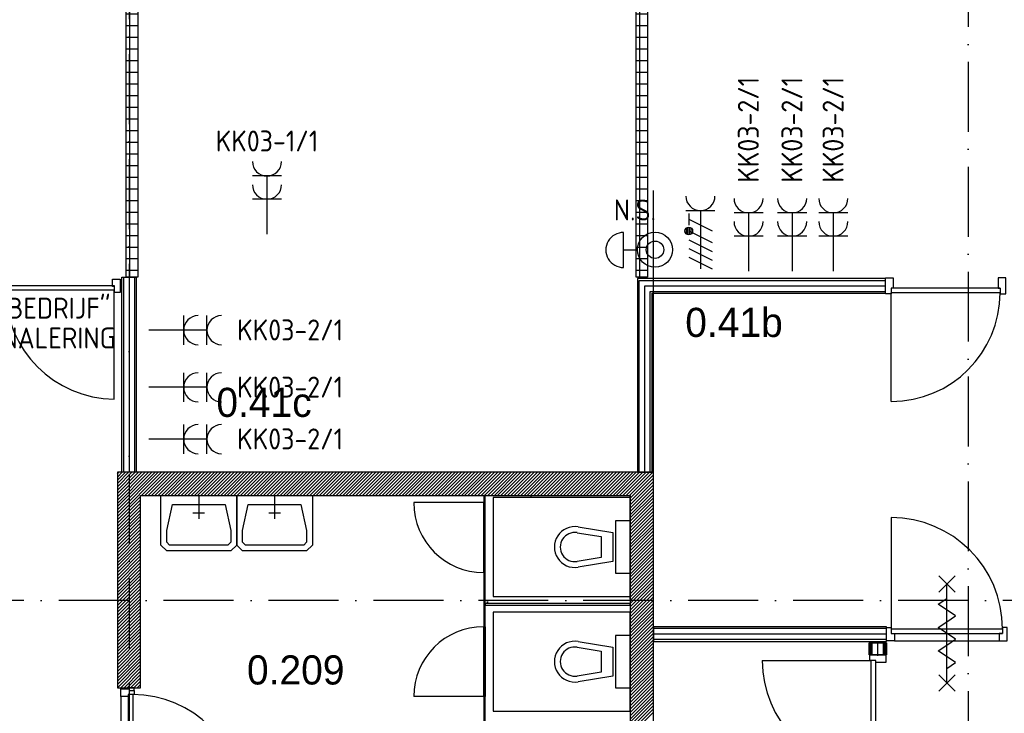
# Model space of a CAD drawing. Header units: millimetres. Extents: x -6587 to 112885, y 244 to 84344.
# Tile 41 of 47: x 66955 to 75403, y 49600 to 55554. Entities that reach past the tile are written whole.
import ezdxf
from ezdxf.enums import TextEntityAlignment as Align

# ---------------------------------------------------------------- set-up
doc = ezdxf.new("R2010")
doc.units = ezdxf.units.MM
doc.header["$LTSCALE"] = 100
doc.linetypes.add('DASHDOT', pattern=[9, 6, -1.5, 0, -1.5])
doc.layers.get('0').update_dxf_attribs({"linetype": 'CONTINUOUS'})
for name, color, linetype in [('AL$7----_STRAMIEN', 1, 'DASHDOT'), ('AL22----_BINNENWAND', 7, 'CONTINUOUS'), ('BOUW', 8, 'CONTINUOUS'), ('EB62203-_ATTRIB', 2, 'CONTINUOUS'), ('EB62208-_ATTRIB', 2, 'CONTINUOUS'), ('EB63103-_ATTRIB', 2, 'CONTINUOUS'), ('EB6331--_ATTRIB', 2, 'CONTINUOUS'), ('EB6441--_ATTRIB', 2, 'CONTINUOUS'), ('EL62203-_KRACHT-WCD230', 3, 'CONTINUOUS'), ('EL62208-_KRACHT-WCD400', 3, 'CONTINUOUS'), ('EL63103-_LICHT-WCD230V', 3, 'CONTINUOUS'), ('EL6331--_BELET230V', 3, 'CONTINUOUS'), ('EL6441--_DATACOM', 3, 'CONTINUOUS')]:
    doc.layers.add(name, color=color, linetype=linetype)
doc.styles.add('1_8', font='iso', dxfattribs={"width": 0.7, "height": 1.8})
doc.styles.add('BURO-025', font='BUROFONT.shx', dxfattribs={"height": 250})
doc.styles.add('NORATT', font='isocp.shx')

# ---------------------------------------------------------------- blocks, each defined once
blk = doc.blocks.new('ES081001')
for p, q in [((1.061, -1.061), (-1.061, 1.061)), ((-1.061, -1.061), (1.061, 1.061))]:
    blk.add_line(p, q)
blk.add_circle((0, 0), 1.5)
at = {"color": 2, "style": '1_8', "flags": 8}
for tag, p in [('NUMMER', (0, 5.5)), ('CODE', (0, 3))]:
    blk.add_attdef(tag, text='', height=1.8, dxfattribs=at).set_placement(p, align=Align.MIDDLE)
at = {"style": '1_8', "flags": 8}
blk.add_attdef('M_CODE', text='', height=1.8, dxfattribs=at).set_placement((0, 0), align=Align.MIDDLE_CENTER)
blk = doc.blocks.new('ES2W4A')
at = {"color": 0, "ltscale": 0.5}
for p, q in [((-1.25, 2), (1.25, 2)), ((0, 2), (0, -3))]:
    blk.add_line(p, q, dxfattribs=at)
at = {"color": 0}
for p, q in [((-1.25, 2), (1.25, 2)), ((0, 2), (0, -3))]:
    blk.add_line(p, q, dxfattribs=at)
at = {"color": 1, "ltscale": 0.5}
for p, q in [((-1, 1.75), (-1, 0.75)), ((-1, 1.25), (1, 0.25)), ((-1.2, -0.017), (-1.2, 0.517)), ((-1.067, -0.077), (-1.067, 0.577)), ((-1, 0.25), (1, -0.75)), ((-0.933, -0.077), (-0.933, 0.577)), ((-0.8, -0.017), (-0.8, 0.517)), ((-1, -0.5), (1, -1.5)), ((-1, -1.25), (1, -2.25)), ((-1, -2), (1, -3))]:
    blk.add_line(p, q, dxfattribs=at)
at = {"color": 1}
for p, q in [((-1, 1.75), (-1, 0.75)), ((-1, 1.25), (1, 0.25)), ((-1.2, -0.017), (-1.2, 0.517)), ((-1.067, -0.077), (-1.067, 0.577)), ((-1, 0.25), (1, -0.75)), ((-0.933, -0.077), (-0.933, 0.577)), ((-0.8, -0.017), (-0.8, 0.517)), ((-1, -0.5), (1, -1.5)), ((-1, -1.25), (1, -2.25)), ((-1, -2), (1, -3))]:
    blk.add_line(p, q, dxfattribs=at)
at = {"color": 1, "ltscale": 0.5}
blk.add_circle((-1, 0.25), 0.333, dxfattribs=at)
at = {"color": 1}
blk.add_circle((-1, 0.25), 0.333, dxfattribs=at)
at = {"color": 0, "ltscale": 0.5}
blk.add_arc((0, 3.25), 1.25, 180, 0, dxfattribs=at)
at = {"color": 0}
blk.add_arc((0, 3.25), 1.25, 180, 0, dxfattribs=at)
at = {"ltscale": 0.5, "style": 'NORATT'}
for tag, flags, p in [('VERMOGEN', 9, (-3.75, 4.25)), ('GROEP', 8, (1.25, 4.25)), ('DOEL', 8, (-1.25, 4.25)), ('KAST', 9, (3.75, 4.25)), ('TAL', 8, (-3.75, 4.25))]:
    blk.add_attdef(tag, text='', height=1.8, rotation=90, dxfattribs=dict(at, flags=flags)).set_placement(p, align=Align.MIDDLE_LEFT)
at = {"style": '1_8'}
for tag, flags, p in [('VERMOGEN', 9, (-3.75, 4.25)), ('GROEP', 8, (1.25, 4.25)), ('DOEL', 8, (-1.25, 4.25)), ('KAST', 9, (3.75, 4.25)), ('TAL', 8, (-3.75, 4.25))]:
    blk.add_attdef(tag, text='', height=1.8, rotation=90, dxfattribs=dict(at, flags=flags)).set_placement(p, align=Align.MIDDLE_LEFT)
at = {"color": 0, "ltscale": 0.5, "style": 'NORATT', "width": 0.7, "flags": 8}
blk.add_attdef('SCHAK', text='', height=1.8, rotation=90, dxfattribs=at).set_placement((3.75, 4.25), align=Align.MIDDLE_LEFT)
at = {"color": 0, "style": '1_8', "width": 0.7, "flags": 8}
blk.add_attdef('SCHAK', text='', height=1.8, rotation=90, dxfattribs=at).set_placement((3.75, 4.25), align=Align.MIDDLE_LEFT)
at = {"ltscale": 0.5, "style": 'NORATT', "flags": 9}
blk.add_attdef('GELIJK', text='', height=1.8, rotation=90, dxfattribs=at).set_placement((5, 5), align=Align.MIDDLE_CENTER)
at = {"style": '1_8', "flags": 9}
blk.add_attdef('GELIJK', text='', height=1.8, rotation=90, dxfattribs=at).set_placement((5, 5), align=Align.MIDDLE_CENTER)
at = {"ltscale": 0.5, "style": 'NORATT', "flags": 9}
blk.add_attdef('M_CODE', text='', height=1.8, dxfattribs=at).set_placement((0, 0), align=Align.MIDDLE_CENTER)
at = {"style": '1_8', "flags": 9}
blk.add_attdef('M_CODE', text='', height=1.8, dxfattribs=at).set_placement((0, 0), align=Align.MIDDLE_CENTER)
blk = doc.blocks.new('ES111454')
for p, q in [((-1.51, 2.61), (1.49, 2.61)), ((-0.01, 2.61), (-0.01, 1.44))]:
    blk.add_line(p, q)
for radius in [1.5, 0.75]:
    blk.add_circle((0.01, -0.08), radius)
blk.add_arc((-0.01, 2.64), 1.5, 358.85401, 181.14599)
at = {"style": '1_8'}
for tag, flags, p in [('NUMMER', 8, (0.01, 5.42)), ('CODE', 8, (0.01, 2.92)), ('M_CODE', 9, (0.01, -0.08))]:
    blk.add_attdef(tag, text='', height=2, dxfattribs=dict(at, flags=flags)).set_placement(p, align=Align.MIDDLE)
blk = doc.blocks.new('ES3W2A')
at = {"ltscale": 0.5}
for p, q in [((1.25, 2), (-1.25, 2)), ((0, 2), (0, -3)), ((1.25, 0), (-1.25, 0))]:
    blk.add_line(p, q, dxfattribs=at)
for centre in [(0, 3.25), (0, 1.25)]:
    blk.add_arc(centre, 1.25, 180, 0, dxfattribs=at)
at = {"ltscale": 0.5, "style": '1_8'}
for tag, flags, p in [('VERMOGEN', 9, (-2.5, 5)), ('GROEP', 8, (0, 5)), ('SCHAK', 8, (2.5, 5)), ('GELIJK', 9, (5, 5)), ('KAST', 9, (7, 5)), ('TAL', 8, (2.5, 5))]:
    blk.add_attdef(tag, text='', height=1.8, rotation=90, dxfattribs=dict(at, flags=flags)).set_placement(p, align=Align.MIDDLE_CENTER)
at = {"ltscale": 0.5, "style": '1_8', "width": 0.7, "flags": 8}
blk.add_attdef('DOEL', text='', height=1.8, rotation=90, dxfattribs=at).set_placement((-2.5, 5), align=Align.MIDDLE_LEFT)
at = {"ltscale": 0.5, "style": '1_8', "flags": 9}
blk.add_attdef('M_CODE', text='', height=1.8, dxfattribs=at).set_placement((0, 0), align=Align.MIDDLE_CENTER)

msp = doc.modelspace()

# ---------------------------------------------------------------- hatches: boundary and pattern name
at = {"layer": 'BOUW'}
h = msp.add_hatch(dxfattribs=at)
h.set_pattern_fill('TEGEL100', color=256, style=0)
h.set_pattern_definition([(0, (400.16, -3097.34), (0, 100), []), (90, (400.16, -3097.34), (-100, 6e-15), [])])
h.paths.add_polyline_path([(67867.8, 53343.9), (67867.8, 59016.3), (67967.8, 59016.3), (67967.8, 53343.9)])
h = msp.add_hatch(dxfattribs=at)
h.set_pattern_fill('TEGEL100', color=256, style=0)
h.set_pattern_definition([(0, (-1424.84, -3097.34), (0, 100), []), (90, (-1424.84, -3097.34), (-100, 6e-15), [])])
h.paths.add_polyline_path([(72242.8, 53343.9), (72242.8, 59016.3), (72342.8, 59016.3), (72342.8, 53343.9)])

# ---------------------------------------------------------------- linework, layer by layer
at = {"layer": 'AL$7----_STRAMIEN', "color": 1}
for p, q in [((67892.8, 77759.8), (67892.8, 6017.7)), ((67892.8, 77759.8), (67892.8, 6017.7)), ((75092.8, 77693.7), (75092.8, 5951.5)), ((93992.8, 50568.7), (4198.5, 50568.7)), ((93992.8, 50568.7), (66603.5, 50568.7))]:
    msp.add_line(p, q, dxfattribs=at)
at = {"layer": 'AL22----_BINNENWAND', "color": 6}
for p, q in [((70936.3, 50808.7), (70949.3, 50808.7)), ((70949.3, 50808.7), (70936.3, 50808.7)), ((70949.3, 50542.2), (70949.3, 50529.2)), ((70961.5, 50557.6), (70974.5, 50557.6)), ((70961.5, 50557.6), (70974.5, 50557.6)), ((70936.3, 50343.7), (70949.3, 50343.7)), ((70936.3, 50343.7), (70949.3, 50343.7)), ((70936.3, 49743.7), (70936.3, 50343.7)), ((70949.3, 49743.7), (70936.3, 49743.7)), ((70949.3, 49743.7), (70936.3, 49743.7))]:
    msp.add_line(p, q, dxfattribs=at)
at = {"layer": 'BOUW'}
for p, q in [((72392.8, 51668.9), (72392.8, 54086.6)), ((67830.3, 51668.9), (67830.3, 53343.9)), ((67830.3, 53343.9), (67955.3, 53343.9)), ((67845.3, 53343.9), (67845.3, 51668.9)), ((67892.8, 53343.9), (67892.8, 51668.9)), ((67940.3, 53343.9), (67940.3, 51668.9)), ((67955.3, 53343.9), (67955.3, 51668.9)), ((72255.3, 53331.4), (72255.3, 51668.9)), ((74382.8, 53331.4), (72255.3, 53331.4)), ((72270.3, 51668.9), (72270.3, 53316.4)), ((72270.3, 53316.4), (74382.8, 53316.4)), ((74382.8, 53206.4), (74382.8, 53331.4)), ((72317.8, 51668.9), (72317.8, 53268.9)), ((72317.8, 53268.9), (74382.8, 53268.9)), ((72365.3, 51668.9), (72365.3, 53221.4)), ((72365.3, 53221.4), (74382.8, 53221.4)), ((72380.3, 51668.9), (72380.3, 53206.4)), ((72380.3, 53206.4), (74382.8, 53206.4)), ((72392.8, 51668.9), (67792.8, 51668.9)), ((67792.8, 51289.1), (68172.6, 51668.9)), ((67792.8, 51317.4), (68144.3, 51668.9)), ((67792.8, 51345.7), (68116, 51668.9)), ((67792.8, 51374), (68087.7, 51668.9)), ((67792.8, 51402.3), (68059.5, 51668.9)), ((67792.8, 51430.6), (68031.2, 51668.9)), ((67792.8, 51458.8), (68002.9, 51668.9)), ((67792.8, 51487.1), (67974.6, 51668.9)), ((67792.8, 51515.4), (67946.3, 51668.9)), ((67792.8, 51543.7), (67918, 51668.9)), ((67792.8, 51572), (67889.7, 51668.9)), ((67792.8, 51600.3), (67861.5, 51668.9)), ((67792.8, 51628.5), (67833.2, 51668.9)), ((67792.8, 51656.8), (67804.9, 51668.9)), ((67792.8, 51668.9), (67792.8, 49818.9)), ((67955.3, 51668.9), (67830.3, 51668.9)), ((68000.9, 51468.9), (68200.9, 51668.9)), ((68029.2, 51468.9), (68229.2, 51668.9)), ((68057.4, 51468.9), (68257.4, 51668.9)), ((68085.7, 51468.9), (68285.7, 51668.9)), ((68114, 51468.9), (68314, 51668.9)), ((68142.3, 51468.9), (68342.3, 51668.9)), ((68170.6, 51468.9), (68370.6, 51668.9)), ((68198.9, 51468.9), (68398.9, 51668.9)), ((68227.2, 51468.9), (68427.2, 51668.9)), ((68255.4, 51468.9), (68455.4, 51668.9)), ((68283.7, 51468.9), (68483.7, 51668.9)), ((68312, 51468.9), (68512, 51668.9)), ((68340.3, 51468.9), (68540.3, 51668.9)), ((68368.6, 51468.9), (68568.6, 51668.9)), ((68396.9, 51468.9), (68596.9, 51668.9)), ((68425.1, 51468.9), (68625.1, 51668.9)), ((68453.4, 51468.9), (68653.4, 51668.9)), ((68481.7, 51468.9), (68681.7, 51668.9)), ((68510, 51468.9), (68710, 51668.9)), ((68538.3, 51468.9), (68738.3, 51668.9)), ((68566.6, 51468.9), (68766.6, 51668.9)), ((68594.8, 51468.9), (68794.8, 51668.9)), ((68623.1, 51468.9), (68823.1, 51668.9)), ((68651.4, 51468.9), (68851.4, 51668.9)), ((68679.7, 51468.9), (68879.7, 51668.9)), ((68708, 51468.9), (68908, 51668.9)), ((68736.3, 51468.9), (68936.3, 51668.9)), ((68764.6, 51468.9), (68964.6, 51668.9)), ((68792.8, 51468.9), (68992.8, 51668.9)), ((68821.1, 51468.9), (69021.1, 51668.9)), ((68849.4, 51468.9), (69049.4, 51668.9)), ((68877.7, 51468.9), (69077.7, 51668.9)), ((68906, 51468.9), (69106, 51668.9)), ((68934.3, 51468.9), (69134.3, 51668.9)), ((68962.5, 51468.9), (69162.5, 51668.9)), ((68990.8, 51468.9), (69190.8, 51668.9)), ((69019.1, 51468.9), (69219.1, 51668.9)), ((69047.4, 51468.9), (69247.4, 51668.9)), ((69075.7, 51468.9), (69275.7, 51668.9)), ((69104, 51468.9), (69304, 51668.9)), ((69132.2, 51468.9), (69332.2, 51668.9)), ((69160.5, 51468.9), (69360.5, 51668.9)), ((69188.8, 51468.9), (69388.8, 51668.9)), ((69217.1, 51468.9), (69417.1, 51668.9)), ((69245.4, 51468.9), (69445.4, 51668.9)), ((69273.7, 51468.9), (69473.7, 51668.9)), ((69302, 51468.9), (69502, 51668.9)), ((69330.2, 51468.9), (69530.2, 51668.9)), ((69358.5, 51468.9), (69558.5, 51668.9)), ((69386.8, 51468.9), (69586.8, 51668.9)), ((69415.1, 51468.9), (69615.1, 51668.9)), ((69443.4, 51468.9), (69643.4, 51668.9)), ((69471.7, 51468.9), (69671.7, 51668.9)), ((69499.9, 51468.9), (69699.9, 51668.9)), ((69528.2, 51468.9), (69728.2, 51668.9)), ((69556.5, 51468.9), (69756.5, 51668.9)), ((69584.8, 51468.9), (69784.8, 51668.9)), ((69613.1, 51468.9), (69813.1, 51668.9)), ((69641.4, 51468.9), (69841.4, 51668.9)), ((69669.6, 51468.9), (69869.6, 51668.9)), ((69697.9, 51468.9), (69897.9, 51668.9)), ((69726.2, 51468.9), (69926.2, 51668.9)), ((69754.5, 51468.9), (69954.5, 51668.9)), ((69782.8, 51468.9), (69982.8, 51668.9)), ((69811.1, 51468.9), (70011.1, 51668.9)), ((69839.4, 51468.9), (70039.4, 51668.9)), ((69867.6, 51468.9), (70067.6, 51668.9)), ((69895.9, 51468.9), (70095.9, 51668.9)), ((69924.2, 51468.9), (70124.2, 51668.9)), ((69952.5, 51468.9), (70152.5, 51668.9)), ((69980.8, 51468.9), (70180.8, 51668.9)), ((70009.1, 51468.9), (70209.1, 51668.9)), ((70037.3, 51468.9), (70237.3, 51668.9)), ((70065.6, 51468.9), (70265.6, 51668.9)), ((70093.9, 51468.9), (70293.9, 51668.9)), ((70122.2, 51468.9), (70322.2, 51668.9)), ((70150.5, 51468.9), (70350.5, 51668.9)), ((70178.8, 51468.9), (70378.8, 51668.9)), ((70207, 51468.9), (70407, 51668.9)), ((70235.3, 51468.9), (70435.3, 51668.9)), ((70263.6, 51468.9), (70463.6, 51668.9)), ((70291.9, 51468.9), (70491.9, 51668.9)), ((70320.2, 51468.9), (70520.2, 51668.9)), ((70348.5, 51468.9), (70548.5, 51668.9)), ((70376.8, 51468.9), (70576.8, 51668.9)), ((70405, 51468.9), (70605, 51668.9)), ((70433.3, 51468.9), (70633.3, 51668.9)), ((70461.6, 51468.9), (70661.6, 51668.9)), ((70489.9, 51468.9), (70689.9, 51668.9)), ((70518.2, 51468.9), (70718.2, 51668.9)), ((70546.5, 51468.9), (70746.5, 51668.9)), ((70574.7, 51468.9), (70774.7, 51668.9)), ((70603, 51468.9), (70803, 51668.9)), ((70631.3, 51468.9), (70831.3, 51668.9)), ((70659.6, 51468.9), (70859.6, 51668.9)), ((70687.9, 51468.9), (70887.9, 51668.9)), ((70716.2, 51468.9), (70916.2, 51668.9)), ((70744.5, 51468.9), (70944.5, 51668.9)), ((70772.7, 51468.9), (70972.7, 51668.9)), ((70801, 51468.9), (71001, 51668.9)), ((70829.3, 51468.9), (71029.3, 51668.9)), ((70857.6, 51468.9), (71057.6, 51668.9)), ((70885.9, 51468.9), (71085.9, 51668.9)), ((70914.2, 51468.9), (71114.2, 51668.9)), ((70942.4, 51468.9), (71142.4, 51668.9)), ((70970.7, 51468.9), (71170.7, 51668.9)), ((70999, 51468.9), (71199, 51668.9)), ((71027.3, 51468.9), (71227.3, 51668.9)), ((71055.6, 51468.9), (71255.6, 51668.9)), ((71083.9, 51468.9), (71283.9, 51668.9)), ((71112.1, 51468.9), (71312.1, 51668.9)), ((71140.4, 51468.9), (71340.4, 51668.9)), ((71168.7, 51468.9), (71368.7, 51668.9)), ((71197, 51468.9), (71397, 51668.9)), ((71225.3, 51468.9), (71425.3, 51668.9)), ((71253.6, 51468.9), (71453.6, 51668.9)), ((71281.9, 51468.9), (71481.9, 51668.9)), ((71310.1, 51468.9), (71510.1, 51668.9)), ((71338.4, 51468.9), (71538.4, 51668.9)), ((71366.7, 51468.9), (71566.7, 51668.9)), ((71395, 51468.9), (71595, 51668.9)), ((71423.3, 51468.9), (71623.3, 51668.9)), ((71451.6, 51468.9), (71651.6, 51668.9)), ((71479.8, 51468.9), (71679.8, 51668.9)), ((71508.1, 51468.9), (71708.1, 51668.9)), ((71536.4, 51468.9), (71736.4, 51668.9)), ((71564.7, 51468.9), (71764.7, 51668.9)), ((71593, 51468.9), (71793, 51668.9)), ((71621.3, 51468.9), (71821.3, 51668.9)), ((71649.5, 51468.9), (71849.5, 51668.9)), ((71677.8, 51468.9), (71877.8, 51668.9)), ((71706.1, 51468.9), (71906.1, 51668.9)), ((71734.4, 51468.9), (71934.4, 51668.9)), ((71762.7, 51468.9), (71962.7, 51668.9)), ((71791, 51468.9), (71991, 51668.9)), ((71819.3, 51468.9), (72019.3, 51668.9)), ((71847.5, 51468.9), (72047.5, 51668.9)), ((71875.8, 51468.9), (72075.8, 51668.9)), ((71904.1, 51468.9), (72104.1, 51668.9)), ((71932.4, 51468.9), (72132.4, 51668.9)), ((71960.7, 51468.9), (72160.7, 51668.9)), ((71989, 51468.9), (72189, 51668.9)), ((72017.2, 51468.9), (72217.2, 51668.9)), ((72045.5, 51468.9), (72245.5, 51668.9)), ((72073.8, 51468.9), (72273.8, 51668.9)), ((72102.1, 51468.9), (72302.1, 51668.9)), ((72130.4, 51468.9), (72330.4, 51668.9)), ((72158.7, 51468.9), (72358.7, 51668.9)), ((72186.9, 51468.9), (72386.9, 51668.9)), ((72192.8, 51446.5), (72392.8, 51646.5)), ((72192.8, 51418.2), (72392.8, 51618.2)), ((72255.3, 51668.9), (72380.3, 51668.9)), ((72392.8, 51468.9), (72392.8, 51668.9)), ((72192.8, 51389.9), (72392.8, 51589.9)), ((72192.8, 51361.6), (72392.8, 51561.6)), ((72192.8, 51333.4), (72392.8, 51533.4)), ((67792.8, 51260.8), (67992.8, 51460.8)), ((67992.8, 51468.9), (72192.8, 51468.9)), ((67992.8, 49818.9), (67992.8, 51468.9)), ((68166.5, 51468.9), (68816.5, 51468.9)), ((68166.5, 51168.9), (68166.5, 51468.9)), ((68491.5, 51468.9), (68491.5, 51268.9)), ((68816.5, 51468.9), (68816.5, 51168.9)), ((68816.5, 51468.9), (69466.5, 51468.9)), ((68816.5, 51168.9), (68816.5, 51468.9)), ((69141.5, 51468.9), (69141.5, 51268.9)), ((69466.5, 51468.9), (69466.5, 51168.9)), ((70936.3, 51468.9), (70936.3, 51408.9)), ((70949.3, 51468.9), (70936.3, 51468.9)), ((70949.3, 51408.9), (70949.3, 51468.9)), ((72192.8, 51452.4), (71016.8, 51452.4)), ((71016.8, 51452.4), (71016.8, 50602.4)), ((71342.8, 51448.9), (71342.8, 51468.9)), ((72192.8, 51305.1), (72392.8, 51505.1)), ((72192.8, 51276.8), (72392.8, 51476.8)), ((72192.8, 50578.7), (72192.8, 51468.9)), ((72192.8, 51468.9), (72192.8, 48618.9)), ((72192.8, 50602.4), (72192.8, 51452.4)), ((72192.8, 51248.5), (72392.8, 51448.5)), ((72392.8, 48618.9), (72392.8, 51468.9)), ((67792.8, 51232.6), (67992.8, 51432.6)), ((67792.8, 51204.3), (67992.8, 51404.3)), ((67792.8, 51176), (67992.8, 51376)), ((68216.5, 51168.9), (68266.5, 51393.9)), ((68266.5, 51393.9), (68716.5, 51393.9)), ((68716.5, 51393.9), (68766.5, 51168.9)), ((68866.5, 51168.9), (68916.5, 51393.9)), ((68916.5, 51393.9), (69366.5, 51393.9)), ((69366.5, 51393.9), (69416.5, 51168.9)), ((70936.3, 51408.9), (70336.3, 51408.9)), ((70936.3, 51408.9), (70949.3, 51408.9)), ((70936.3, 51408.9), (70936.3, 50808.9)), ((70949.3, 51408.9), (70936.3, 51408.9)), ((70936.3, 50808.9), (70936.3, 51408.9)), ((70949.3, 50808.9), (70949.3, 51408.9)), ((72192.8, 51220.2), (72392.8, 51420.2)), ((72192.8, 51191.9), (72392.8, 51391.9)), ((72192.8, 51163.6), (72392.8, 51363.6)), ((67792.8, 51147.7), (67992.8, 51347.7)), ((67792.8, 51119.4), (67992.8, 51319.4)), ((67792.8, 51091.1), (67992.8, 51291.1)), ((72192.8, 51135.4), (72392.8, 51335.4)), ((72192.8, 51107.1), (72392.8, 51307.1)), ((67792.8, 51062.9), (67992.8, 51262.9)), ((67792.8, 51034.6), (67992.8, 51234.6)), ((67792.8, 51006.3), (67992.8, 51206.3)), ((71745.6, 51200.2), (72042.8, 51152.4)), ((72067.8, 51252.4), (72067.8, 50802.4)), ((72192.8, 51252.4), (72067.8, 51252.4)), ((72192.8, 51078.8), (72392.8, 51278.8)), ((72192.8, 50802.4), (72192.8, 51252.4)), ((72192.8, 51050.5), (72392.8, 51250.5)), ((72192.8, 51022.2), (72392.8, 51222.2)), ((67792.8, 50978), (67992.8, 51178)), ((67792.8, 50949.7), (67992.8, 51149.7)), ((67792.8, 50921.4), (67992.8, 51121.4)), ((68166.5, 51043.9), (68166.5, 51168.9)), ((68216.5, 51068.9), (68216.5, 51168.9)), ((68766.5, 51168.9), (68766.5, 51068.9)), ((68816.5, 51168.9), (68816.5, 51043.9)), ((68816.5, 51043.9), (68816.5, 51168.9)), ((68866.5, 51068.9), (68866.5, 51168.9)), ((69416.5, 51168.9), (69416.5, 51068.9)), ((69466.5, 51168.9), (69466.5, 51043.9)), ((71737.7, 51150.8), (71942.8, 51117.8)), ((71942.8, 51117.8), (71942.8, 50937)), ((72042.8, 51152.4), (72042.8, 50902.4)), ((72192.8, 50993.9), (72392.8, 51193.9)), ((72192.8, 50965.7), (72392.8, 51165.7)), ((72192.8, 50937.4), (72392.8, 51137.4)), ((67792.8, 50893.2), (67992.8, 51093.2)), ((67792.8, 50864.9), (67992.8, 51064.9)), ((67792.8, 50836.6), (67992.8, 51036.6)), ((68216.5, 50993.9), (68166.5, 51043.9)), ((68241.5, 51043.9), (68216.5, 51068.9)), ((68741.5, 51043.9), (68241.5, 51043.9)), ((68766.5, 51068.9), (68741.5, 51043.9)), ((68816.5, 51043.9), (68766.5, 50993.9)), ((68866.5, 50993.9), (68816.5, 51043.9)), ((68891.5, 51043.9), (68866.5, 51068.9)), ((69391.5, 51043.9), (68891.5, 51043.9)), ((69416.5, 51068.9), (69391.5, 51043.9)), ((69466.5, 51043.9), (69416.5, 50993.9)), ((72192.8, 50909.1), (72392.8, 51109.1)), ((72192.8, 50880.8), (72392.8, 51080.8)), ((72192.8, 50852.5), (72392.8, 51052.5)), ((67792.8, 50808.3), (67992.8, 51008.3)), ((67792.8, 50780), (67992.8, 50980)), ((67792.8, 50751.7), (67992.8, 50951.7)), ((68766.5, 50993.9), (68216.5, 50993.9)), ((69416.5, 50993.9), (68866.5, 50993.9)), ((71617.8, 50977.4), (71617.8, 50977.4)), ((72192.8, 50824.2), (72392.8, 51024.2)), ((72192.8, 50796), (72392.8, 50996)), ((72192.8, 50767.7), (72392.8, 50967.7)), ((67792.8, 50723.4), (67992.8, 50923.4)), ((67792.8, 50695.2), (67992.8, 50895.2)), ((67792.8, 50666.9), (67992.8, 50866.9)), ((71942.8, 50937), (71737.7, 50904)), ((72042.8, 50902.4), (71745.6, 50854.6)), ((72192.8, 50739.4), (72392.8, 50939.4)), ((72192.8, 50711.1), (72392.8, 50911.1)), ((72192.8, 50682.8), (72392.8, 50882.8)), ((67792.8, 50638.6), (67992.8, 50838.6)), ((67792.8, 50610.3), (67992.8, 50810.3)), ((67792.8, 50582), (67992.8, 50782)), ((70936.3, 50808.9), (70949.3, 50808.9)), ((70936.3, 50808.9), (70936.3, 50343.9)), ((70949.3, 50808.9), (70936.3, 50808.9)), ((70936.3, 50808.7), (70936.3, 50343.7)), ((70949.3, 50343.9), (70949.3, 50808.9)), ((70949.3, 50343.7), (70949.3, 50808.7)), ((71792.8, 50852.4), (71792.8, 50852.4)), ((72067.8, 50802.4), (72192.8, 50802.4)), ((72192.8, 50654.5), (72392.8, 50854.5)), ((72192.8, 50626.2), (72392.8, 50826.2)), ((72192.8, 50598), (72392.8, 50798)), ((67792.8, 50553.7), (67992.8, 50753.7)), ((67792.8, 50525.5), (67992.8, 50725.5)), ((67792.8, 50497.2), (67992.8, 50697.2)), ((72192.8, 50569.7), (72392.8, 50769.7)), ((72192.8, 50541.4), (72392.8, 50741.4)), ((72192.8, 50513.1), (72392.8, 50713.1)), ((67792.8, 50468.9), (67992.8, 50668.9)), ((67792.8, 50440.6), (67992.8, 50640.6)), ((67792.8, 50412.3), (67992.8, 50612.3)), ((72192.8, 50484.8), (72392.8, 50684.8)), ((72192.8, 50456.5), (72392.8, 50656.5)), ((72192.8, 50428.3), (72392.8, 50628.3)), ((67792.8, 50384), (67992.8, 50584)), ((67792.8, 50355.8), (67992.8, 50555.8)), ((67792.8, 50327.5), (67992.8, 50527.5)), ((72192.8, 50542.4), (70949.3, 50542.4)), ((70949.3, 50542.4), (70949.3, 50529.4)), ((70949.3, 50529.4), (72192.8, 50529.4)), ((70961.5, 50557.7), (70974.5, 50557.7)), ((70961.5, 50557.7), (70974.5, 50557.7)), ((71016.8, 50602.4), (72192.8, 50602.4)), ((72192.8, 50400), (72392.8, 50600)), ((72192.8, 50371.7), (72392.8, 50571.7)), ((72192.8, 50343.4), (72392.8, 50543.4)), ((72192.8, 50529.4), (72192.8, 50542.4)), ((67792.8, 50299.2), (67992.8, 50499.2)), ((67792.8, 50270.9), (67992.8, 50470.9)), ((67792.8, 50242.6), (67992.8, 50442.6)), ((72192.8, 50468.9), (71016.8, 50468.9)), ((71016.8, 50468.9), (71016.8, 49618.9)), ((72192.8, 50315.1), (72392.8, 50515.1)), ((72192.8, 50286.8), (72392.8, 50486.8)), ((72192.8, 49618.9), (72192.8, 50468.9)), ((72192.8, 50258.6), (72392.8, 50458.6)), ((67792.8, 50214.3), (67992.8, 50414.3)), ((67792.8, 50186), (67992.8, 50386)), ((67792.8, 50157.8), (67992.8, 50357.8)), ((72192.8, 50230.3), (72392.8, 50430.3)), ((72192.8, 50202), (72392.8, 50402)), ((72192.8, 50173.7), (72392.8, 50373.7)), ((67792.8, 50129.5), (67992.8, 50329.5)), ((67792.8, 50101.2), (67992.8, 50301.2)), ((67792.8, 50072.9), (67992.8, 50272.9)), ((70936.3, 50343.9), (70949.3, 50343.9)), ((70936.3, 50343.9), (70949.3, 50343.9)), ((70936.3, 49743.9), (70936.3, 50343.9)), ((70936.3, 50343.9), (70936.3, 49743.9)), ((70936.3, 50343.7), (70936.3, 49743.7)), ((70949.3, 50343.9), (70949.3, 49743.9)), ((70949.3, 50343.7), (70949.3, 49743.7)), ((72067.8, 50268.9), (72067.8, 49818.9)), ((72192.8, 50268.9), (72067.8, 50268.9)), ((72192.8, 50145.4), (72392.8, 50345.4)), ((72192.8, 50117.1), (72392.8, 50317.1)), ((72192.8, 50088.8), (72392.8, 50288.8)), ((72192.8, 49818.9), (72192.8, 50268.9)), ((74392.8, 50342.4), (72392.8, 50342.4)), ((72392.8, 50342.4), (72392.8, 50217.4)), ((74392.8, 50327.4), (72392.8, 50327.4)), ((74392.8, 50279.9), (72392.8, 50279.9)), ((74392.8, 50217.4), (74392.8, 50342.4)), ((67792.8, 50044.6), (67992.8, 50244.6)), ((67792.8, 50016.3), (67992.8, 50216.3)), ((67792.8, 49988.1), (67992.8, 50188.1)), ((71745.6, 50216.7), (72042.8, 50168.9)), ((72192.8, 50060.6), (72392.8, 50260.6)), ((72192.8, 50032.3), (72392.8, 50232.3)), ((72192.8, 50004), (72392.8, 50204)), ((74392.8, 50232.4), (72392.8, 50232.4)), ((72392.8, 50217.4), (74392.8, 50217.4)), ((67792.8, 49959.8), (67992.8, 50159.8)), ((67792.8, 49931.5), (67992.8, 50131.5)), ((67792.8, 49903.2), (67992.8, 50103.2)), ((71737.7, 50167.3), (71942.8, 50134.3)), ((71942.8, 50134.3), (71942.8, 49953.5)), ((72042.8, 50168.9), (72042.8, 49918.9)), ((72192.8, 49975.7), (72392.8, 50175.7)), ((72192.8, 49947.4), (72392.8, 50147.4)), ((72192.8, 49919.1), (72392.8, 50119.1)), ((67792.8, 49874.9), (67992.8, 50074.9)), ((67792.8, 49846.6), (67992.8, 50046.6)), ((67793.4, 49818.9), (67992.8, 50018.3)), ((72192.8, 49890.9), (72392.8, 50090.9)), ((72192.8, 49862.6), (72392.8, 50062.6)), ((72192.8, 49834.3), (72392.8, 50034.3)), ((67821.7, 49818.9), (67992.8, 49990.1)), ((67849.9, 49818.9), (67992.8, 49961.8)), ((67878.2, 49818.9), (67992.8, 49933.5)), ((71942.8, 49953.5), (71737.7, 49920.5)), ((72192.8, 49806), (72392.8, 50006)), ((72192.8, 49777.7), (72392.8, 49977.7)), ((72192.8, 49749.4), (72392.8, 49949.4)), ((67906.5, 49818.9), (67992.8, 49905.2)), ((67934.8, 49818.9), (67992.8, 49876.9)), ((67963.1, 49818.9), (67992.8, 49848.6)), ((72042.8, 49918.9), (71745.6, 49871.1)), ((71792.8, 49868.9), (71792.8, 49868.9)), ((72192.8, 49721.2), (72392.8, 49921.2)), ((72192.8, 49692.9), (72392.8, 49892.9)), ((72192.8, 49664.6), (72392.8, 49864.6)), ((67792.8, 49818.9), (67992.8, 49818.9)), ((67822.8, 49810.9), (67892.8, 49810.9)), ((67822.8, 49743.9), (67822.8, 49810.9)), ((67885.8, 49760.9), (67885.8, 48826.9)), ((67885.8, 49760.9), (67885.8, 49743.9)), ((67936.8, 49760.9), (67885.8, 49760.9)), ((67892.8, 49818.9), (67892.8, 49795.9)), ((67936.8, 49818.9), (67892.8, 49818.9)), ((67892.8, 49810.9), (67892.8, 49795.9)), ((67892.8, 49795.9), (67936.8, 49795.9)), ((67925.8, 49760.9), (67925.8, 48826.9)), ((67936.8, 49795.9), (67936.8, 49818.9)), ((67936.8, 49795.9), (67936.8, 49760.9)), ((67991.4, 49818.9), (67992.8, 49820.4)), ((72067.8, 49818.9), (72192.8, 49818.9)), ((72192.8, 49636.3), (72392.8, 49836.3)), ((72192.8, 49608), (72392.8, 49808)), ((72192.8, 49579.7), (72392.8, 49779.7)), ((67885.8, 49743.9), (67822.8, 49743.9)), ((67822.8, 49743.9), (67822.8, 48843.9)), ((70936.3, 49743.9), (70336.3, 49743.9)), ((70936.3, 49743.9), (70936.3, 49278.9)), ((70949.3, 49743.9), (70936.3, 49743.9)), ((70949.3, 49743.9), (70936.3, 49743.9)), ((70949.3, 49278.9), (70949.3, 49743.9)), ((72192.8, 49551.4), (72392.8, 49751.4)), ((72192.8, 49523.2), (72392.8, 49723.2)), ((72192.8, 49494.9), (72392.8, 49694.9)), ((71016.8, 49618.9), (72192.8, 49618.9)), ((72192.8, 49466.6), (72392.8, 49666.6)), ((72192.8, 49438.3), (72392.8, 49638.3)), ((72192.8, 49410), (72392.8, 49610))]:
    msp.add_line(p, q, dxfattribs=at)
for points in [[(67867.8, 53343.9), (67867.8, 59016.3), (67967.8, 59016.3), (67967.8, 53343.9)], [(72242.8, 53343.9), (72242.8, 59016.3), (72342.8, 59016.3), (72342.8, 53343.9)], [(66831.3, 53231.9), (66831.3, 53272.9), (67765.8, 53272.9), (67765.8, 53231.9)], [(74242.8, 50102.9), (74242.8, 50204.9), (74392.8, 50204.9), (74392.8, 50102.9)], [(74255.3, 50102.9), (74255.3, 50204.9), (74380.3, 50204.9), (74380.3, 50102.9)]]:
    msp.add_lwpolyline(points, close=True, dxfattribs=at)
for points in [[(67817.8, 53211.9), (67767.8, 53211.9), (67767.8, 53262.9), (67750.8, 53262.9), (67750.8, 53325.9), (67817.8, 53325.9), (67817.8, 53262.9), (67817.8, 53262.9), (67817.8, 53211.9), (67767.8, 53211.9)], [(74382.8, 53199.4), (74382.8, 53338.4), (74449.8, 53338.4), (74449.8, 53250.4), (74432.8, 53250.4), (74432.8, 53199.4), (74382.8, 53199.4)], [(75416.8, 53199.4), (75416.8, 53338.4), (75349.8, 53338.4), (75349.8, 53250.4), (75366.8, 53250.4), (75366.8, 53199.4), (75416.8, 53199.4)], [(75366.8, 53250.4), (74432.8, 53250.4)], [(74432.8, 52276.4), (74432.8, 53210.4)], [(75366.8, 53210.4), (74432.8, 53210.4)], [(68541.5, 51318.9), (68441.5, 51318.9)], [(69191.5, 51318.9), (69091.5, 51318.9)], [(74432.8, 51279.9), (74432.8, 50325.9)], [(74839.8, 50640.9), (74979.8, 50780.9)], [(74979.8, 50640.9), (74839.8, 50780.9)], [(74909.8, 49860.9), (74909.8, 50710.9)], [(74909.8, 50385.9), (74984.8, 50435.9), (74834.8, 50535.9), (74909.8, 50585.9)], [(74909.8, 50185.9), (74984.8, 50235.9), (74834.8, 50335.9), (74909.8, 50385.9)], [(74392.8, 50336.9), (74432.8, 50336.9), (74432.8, 50285.9), (74459.8, 50285.9), (74459.8, 50222.9), (74392.8, 50222.9), (74392.8, 50292.9), (74392.8, 50292.9), (74392.8, 50336.9)], [(74432.8, 50325.9), (75386.8, 50325.9)], [(74432.8, 50285.9), (75386.8, 50285.9)], [(75426.8, 50336.9), (75386.8, 50336.9), (75386.8, 50285.9), (75359.8, 50285.9), (75359.8, 50222.9), (75426.8, 50222.9), (75426.8, 50292.9), (75426.8, 50292.9), (75426.8, 50336.9)], [(74257.8, 50102.9), (74257.8, 50204.9)], [(74270.3, 50102.9), (74270.3, 50204.9)], [(74317.8, 50094.9), (74317.8, 50204.9)], [(74365.3, 50102.9), (74365.3, 50204.9)], [(74377.8, 50102.9), (74377.8, 50204.9)], [(74459.8, 50222.9), (75359.8, 50222.9)], [(74909.8, 49985.9), (74984.8, 50035.9), (74834.8, 50135.9), (74909.8, 50185.9)], [(74248.3, 50102.9), (74387.3, 50102.9), (74387.3, 50035.9), (74299.3, 50035.9), (74299.3, 50052.9), (74248.3, 50052.9), (74248.3, 50102.9)], [(73325.3, 50052.9), (74259.3, 50052.9)], [(74259.3, 49118.9), (74259.3, 50052.9)], [(74299.3, 49118.9), (74299.3, 50052.9)], [(74839.8, 49790.9), (74979.8, 49930.9)], [(74979.8, 49790.9), (74839.8, 49930.9)]]:
    msp.add_lwpolyline(points, dxfattribs=at)
msp.add_lwpolyline([(66831.3, 53231.9, 0.408724), (67765.8, 52297.4), (67765.8, 53231.9)], format="xyb", dxfattribs=at)
for centre, radius, start, end in [((74432.8, 53210.4), 934, 270, 0), ((70936.3, 51408.9), 600, 180, 270), ((74432.8, 50325.9), 954, 0, 90), ((71717.8, 51027.4), 175, 80.86729, 279.13271), ((71717.8, 51027.4), 125, 80.86729, 279.13271), ((70936.3, 49743.9), 600, 90, 180), ((71717.8, 50043.9), 175, 80.86729, 279.13271), ((71717.8, 50043.9), 125, 80.86729, 279.13271), ((74259.3, 50052.9), 934, 180, 270), ((67925.8, 48826.9), 934, 0, 90)]:
    msp.add_arc(centre, radius, start, end, dxfattribs=at)

# ---------------------------------------------------------------- block references
at = {"layer": 'EL62203-_KRACHT-WCD230'}
ref = msp.add_blockref('ES3W2A', (73208.6, 53695.4), dxfattribs=dict(at, xscale=100, yscale=100, zscale=100))
ref.add_attrib('GROEP', 'KK03-2/1', dxfattribs={"layer": 'EB62203-_ATTRIB', "color": 1, "height": 180, "rotation": 90, "style": '1_8', "flags": 8}).set_placement((73206.6, 54154.1), align=Align.MIDDLE_LEFT)
ref = msp.add_blockref('ES3W2A', (73582.8, 53695.4), dxfattribs=dict(at, xscale=100, yscale=100, zscale=100))
ref.add_attrib('GROEP', 'KK03-2/1', dxfattribs={"layer": 'EB62203-_ATTRIB', "color": 1, "height": 180, "rotation": 90, "style": '1_8', "flags": 8}).set_placement((73580.8, 54154.1), align=Align.MIDDLE_LEFT)
ref = msp.add_blockref('ES3W2A', (73935.6, 53695.4), dxfattribs=dict(at, xscale=100, yscale=100, zscale=100))
ref.add_attrib('GROEP', 'KK03-2/1', dxfattribs={"layer": 'EB62203-_ATTRIB', "color": 1, "height": 180, "rotation": 90, "style": '1_8', "flags": 8}).set_placement((73933.6, 54154.1), align=Align.MIDDLE_LEFT)
ref = msp.add_blockref('ES3W2A', (68361.8, 52888.8), dxfattribs=dict(at, xscale=100, yscale=100, zscale=100, rotation=270))
ref.add_attrib('GROEP', 'KK03-2/1', dxfattribs={"layer": 'EB62203-_ATTRIB', "color": 1, "height": 180, "style": '1_8', "flags": 8}).set_placement((68820.6, 52890.8), align=Align.MIDDLE_LEFT)
ref = msp.add_blockref('ES3W2A', (68361.8, 52398.3), dxfattribs=dict(at, xscale=100, yscale=100, zscale=100, rotation=270))
ref.add_attrib('GROEP', 'KK03-2/1', dxfattribs={"layer": 'EB62203-_ATTRIB', "color": 1, "height": 180, "style": '1_8', "flags": 8}).set_placement((68820.6, 52400.3), align=Align.MIDDLE_LEFT)
ref = msp.add_blockref('ES3W2A', (68361.8, 51953.3), dxfattribs=dict(at, xscale=100, yscale=100, zscale=100, rotation=270))
ref.add_attrib('GROEP', 'KK03-2/1', dxfattribs={"layer": 'EB62203-_ATTRIB', "color": 1, "height": 180, "style": '1_8', "flags": 8}).set_placement((68820.6, 51955.3), align=Align.MIDDLE_LEFT)
at = {"layer": 'EL62208-_KRACHT-WCD400', "ltscale": 0.5}
ref = msp.add_blockref('ES2W4A', (77064.2, 54928.4, 1050), dxfattribs=dict(at, xscale=100, yscale=100, zscale=100, rotation=90))
ref.add_attrib('GROEP', 'KK03-1/K08', dxfattribs={"layer": 'EB62208-_ATTRIB', "color": 1, "height": 180, "style": '1_8', "flags": 8}).set_placement((76639.2, 54916.3, 1050), align=Align.MIDDLE_RIGHT)
at = {"layer": 'EL62208-_KRACHT-WCD400', "ltscale": 0.5, "xscale": 100, "yscale": 100, "zscale": 100}
msp.add_blockref('ES2W4A', (72795.5, 53715.4), dxfattribs=at)
at = {"layer": 'EL63103-_LICHT-WCD230V', "ltscale": 0.5}
ref = msp.add_blockref('ES3W2A', (69076.4, 54012.5, 1050), dxfattribs=dict(at, xscale=100, yscale=100, zscale=100))
ref.add_attrib('GROEP', 'KK03-1/1', dxfattribs={"layer": 'EB63103-_ATTRIB', "color": 1, "ltscale": 0.5, "height": 180, "style": '1_8', "flags": 8}).set_placement((69076.4, 54512.5, 1050), align=Align.MIDDLE_CENTER)
at = {"layer": 'EL6331--_BELET230V'}
ref = msp.add_blockref('ES081001', (65606.9, 53035.9), dxfattribs=dict(at, xscale=100, yscale=100, zscale=100))
ref.add_attrib('CODE', '"IN BEDRIJF"', dxfattribs={"layer": 'EB6331--_ATTRIB', "color": 1, "height": 180, "style": '1_8', "flags": 8}).set_placement((67097.9, 53095.4), align=Align.MIDDLE)
ref.add_attrib('NUMMER', 'KK03-1', dxfattribs={"layer": 'EB6331--_ATTRIB', "color": 1, "height": 180, "rotation": 90, "style": '1_8', "flags": 8}).set_placement((65596.1, 52459.5), align=Align.MIDDLE)
ref.add_attrib('M_CODE', 'SIGNALERING', dxfattribs={"layer": 'EB6331--_ATTRIB', "color": 1, "height": 180, "style": '1_8', "flags": 8}).set_placement((67130.2, 52821.6), align=Align.MIDDLE_CENTER)
at = {"layer": 'EL6441--_DATACOM', "color": 3}
ref = msp.add_blockref('ES111454', (72397.8, 53578.2), dxfattribs=dict(at, xscale=100, yscale=100, zscale=100, rotation=90))
ref.add_attrib('CODE', 'N.S.', dxfattribs={"layer": 'EB6441--_ATTRIB', "color": 1, "height": 180, "style": '1_8', "flags": 8}).set_placement((72233.6, 53920.7), align=Align.MIDDLE)

# ---------------------------------------------------------------- texts
at = {"layer": 'BOUW', "style": 'BURO-025'}
for s, p in [('0.41b', (72665.3, 52830.7)), ('0.41c', (68642.3, 52144.3)), ('0.209', (68905, 49847.6))]:
    msp.add_text(s, height=250, dxfattribs=at).set_placement(p)

doc.saveas('drawing.dxf')
